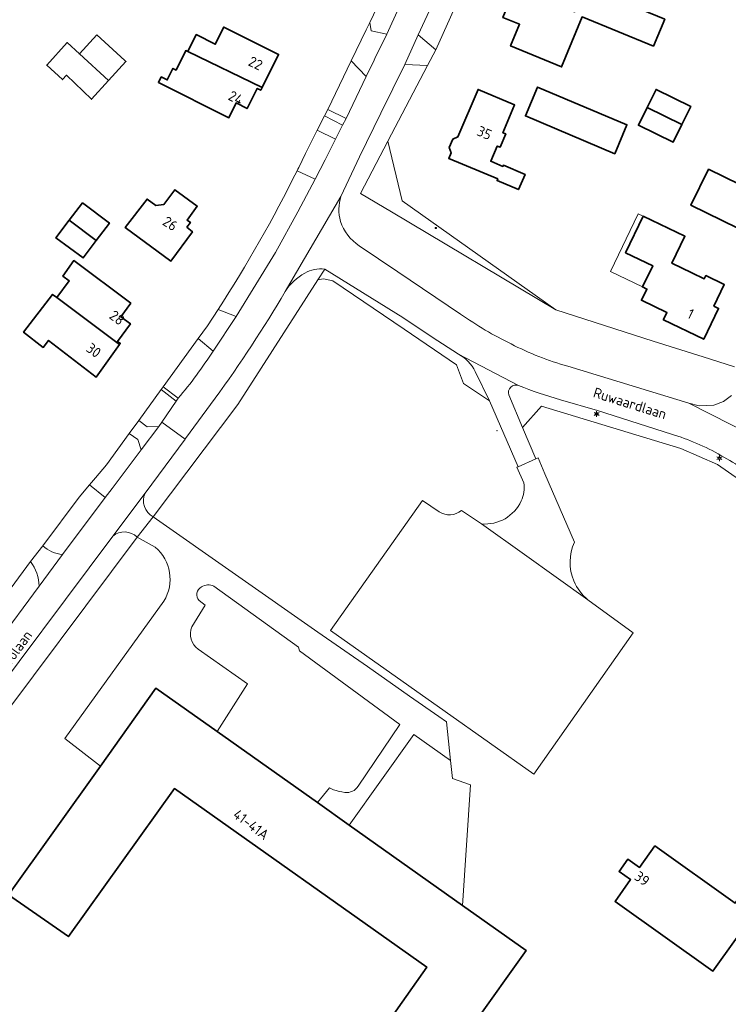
# Model space of a CAD drawing. Header units: metres. Extents: x 140853 to 145288, y 474558 to 480269.
# Tile 96 of 256: x 141862 to 141986, y 477535 to 477707. Entities that reach past the tile are written whole.
import ezdxf
from ezdxf.enums import TextEntityAlignment as Align
from ezdxf.lldxf.tags import DXFTag

# ---------------------------------------------------------------- set-up
doc = ezdxf.new("R2010")
doc.units = ezdxf.units.M
doc.header["$MEASUREMENT"] = 0
for name, color, linetype, lineweight in [('B-WE-GR-BEPLANTING_CULTUUR_BOSPLANTSOEN-G', 90, 'GR-PLANTSOEN', 18), ('B-WE-GR-GRAS_KRUIDENRIJK-G', 80, 'Continuous', 18), ('B-WE-IE-TERREINAFSCHEIDING_KUNSTMATIG_HEKWERK-G', 20, 'IE-TERREINAFSCHEIDING-KUNSTMATIG', 18), ('B-WE-KL-DATA_CAI-S', 90, 'KL-CAI-N', 18), ('B-WE-KL-ET_LS_OV_LICHTMAST-S', 190, 'Continuous', 18), ('B-WE-OG-BEBOUWING-G', 7, 'Continuous', 35), ('B-WE-OG-BEBOUWING_HUISNUMMER-T18', 10, 'Continuous', 18), ('B-WE-OG-BEBOUWING_LUIFEL-G', 7, 'Continuous', 18), ('B-WE-OG-BEBOUWING_STRAATNAAM-T18', 10, 'Continuous', 18), ('B-WE-OG-TERREIN_ERF-G', 7, 'Continuous', 18), ('B-WE-VH-VERHARDING_ASFALT-G', 252, 'Continuous', 18), ('B-WE-VH-VERHARDING_BETONSTRAATSTEEN-G', 252, 'Continuous', 18), ('B-WE-VH-VERHARDING_HALFVERHARDING_GRIND-G', 252, 'Continuous', 18), ('B-WE-VH-VERHARDING_OPEN-G', 252, 'Continuous', 18), ('B-WE-VH-VERHARDING_SIERBESTRATING-G', 252, 'Continuous', 18), ('B-WE-VH-VERHARDING_STRAATBAKSTEEN-G', 252, 'Continuous', 18), ('B-WE-VH-VERHARDING_TEGEL-G', 252, 'Continuous', 18), ('X-XX-XX-ALGEMEEN-S', 7, 'Continuous', 18)]:
    doc.layers.add(name, color=color, linetype=linetype, lineweight=lineweight)
doc.styles.add('NLCS-ISO', font='txt')
doc.styles.get("Standard").update_dxf_attribs({"font": 'arial.ttf'})
doc.linetypes.add('GR-PLANTSOEN', pattern='A,0,[179,NLCS.shx,S=2,R=0,X=0,Y=0],-4', length=4)
doc.linetypes.add('IE-TERREINAFSCHEIDING-KUNSTMATIG', pattern='A,4,[82,NLCS.shx,S=0.75,R=90,X=0,Y=0],4,-2', length=10)
tags = doc.linetypes.add('KL-CAI-N', pattern='A,4,-1,[101,NLCS.shx,S=0.5,R=0,X=0,Y=0],-1,4,-1,["C",Standard,S=1,R=0,X=-0.25,Y=-0.5],-1.5', length=12.5).pattern_tags.tags
tags[18] = DXFTag(74, 10)

# ---------------------------------------------------------------- blocks, each defined once
blk = doc.blocks.new('SIE-WEG_AFVALBAK_TYPE_01')
for radius in [0.25, 0.156]:
    blk.add_circle((0, 0), radius)
blk = doc.blocks.new('SKL-DATA_TERREINKAST-SO')
for q in [(-0.2, 0.2), (0.2, 0.2)]:
    blk.add_line((0, -0.21), q)
at = {"flags": 128}
blk.add_lwpolyline([(0.63, 0.35), (-0.63, 0.35), (-0.63, -0.35), (0.63, -0.35)], close=True, dxfattribs=at)
at = {"style": 'NLCS-ISO'}
blk.add_attdef('TYPE', text='', height=0.35, dxfattribs=at).set_placement((-0.03, 0.69), align=Align.MIDDLE_CENTER)
blk = doc.blocks.new('B-SIE-WEG_LICHTMAST-SO')
at = {"ltscale": 0.1}
for p, q in [((-1.1, 0.63), (-2.19, 1.27)), ((0, 1.27), (0, 2.53)), ((1.1, 0.63), (2.19, 1.27)), ((-1.1, -0.63), (-2.19, -1.27)), ((0, -1.27), (0, -2.53)), ((1.1, -0.63), (2.19, -1.27))]:
    blk.add_line(p, q, dxfattribs=at)
at = {"flags": 128}
for points in [[(-1.16, 0.5), (1.16, 0.5)], [(-1.16, -0.5), (1.16, -0.5)]]:
    blk.add_lwpolyline(points, dxfattribs=at)
at = {"ltscale": 0.1}
blk.add_circle((0, 0), 1.27, dxfattribs=at)
at = {"style": 'NLCS-ISO'}
blk.add_attdef('TYPE', text='', height=1.8, dxfattribs=at).set_placement((0, 2.53), align=Align.BOTTOM_CENTER)

msp = doc.modelspace()

# ---------------------------------------------------------------- linework, layer by layer
at = {"layer": 'B-WE-GR-BEPLANTING_CULTUUR_BOSPLANTSOEN-G', "ltscale": 0.2, "flags": 128}
msp.add_lwpolyline([(142457.645, 477587.833), (142455.169, 477590.684), (142455.169, 477590.684, 0.0091178), (142421.153, 477612.154), (142421.153, 477612.154, 0.0372482), (142394.628, 477625.228), (142394.628, 477625.228, 0.0553428), (142361.778, 477631.768), (142361.778, 477631.768, 0.012629), (142315.371, 477635.578), (142315.371, 477635.578), (142281.634, 477500), (142279.284, 477490.779), (142165.754, 477495.82), (142156.942, 477500), (142108.438, 477523.01), (142075.722, 477558.537), (142073.495, 477556.762), (142066.713, 477551.359), (142018.961, 477577.562), (142023.158, 477589.855), (142023.402, 477598.721), (142023.402, 477598.721, -0.0460718), (142021.561, 477599.576), (142021.561, 477599.576, -0.0596284), (142019.46, 477601.163), (142019.46, 477601.163), (142000, 477618.565), (142000, 477616.85), (141995.411, 477621.272), (141983.845, 477629.332), (141977.439, 477632.139), (141953.008, 477639.554), (141949.674, 477635.844), (141951.991, 477630.309), (141952.406, 477630.483), (141953.565, 477627.716), (141958.77, 477615.709), (141958.77, 477615.709, 0.2085543), (141958.664, 477608.929), (141958.664, 477608.929, 0.1241913), (141961.146, 477605.613), (141961.146, 477605.613), (141969.063, 477599.836), (141951.634, 477575.073), (141936.138, 477586.041), (141916.046, 477600.262), (141932.157, 477623.024), (141935.096, 477621.059), (141935.096, 477621.059, 0.3237888), (141938.975, 477621.255), (141938.975, 477621.255), (141942.511, 477618.935), (141942.511, 477618.935, 0.3177164), (141949.436, 477622.947), (141949.436, 477622.947, 0.1434797), (141949.898, 477626.098), (141949.898, 477626.098), (141948.681, 477628.84), (141948.91, 477628.941), (141943.914, 477640.472), (141939.325, 477643.536), (141938.121, 477646.806), (141928.926, 477653.039), (141916.428, 477661.509), (141914.808, 477661.843), (141913.824, 477661.68), (141903.894, 477646.182), (141899.803, 477639.865), (141884.953, 477620.18), (141913.785, 477599.97), (141922.529, 477593.939), (141929.852, 477588.725), (141935.022, 477585.194), (141936.33, 477584.252), (141937.06, 477577.475), (141937.397, 477574.34), (141940.587, 477573.236), (141939.187, 477552.054), (141950.309, 477544.172), (141941.17, 477531.329), (141954.749, 477521.778), (141956.83, 477524.716), (141967.128, 477517.424), (141954.814, 477500), (141948.393, 477490.915), (141938.068, 477498.219), (141939.329, 477500), (141953.391, 477519.86), (141939.808, 477529.415), (141937.475, 477526.136), (141935.747, 477500), (141934.466, 477480.608), (141985.505, 477444.286), (141972.26, 477435.716), (142000, 477424.424), (142058.572, 477400.581), (142094.115, 477386.112), (142027.353, 477256.633), (142035.656, 477256.26), (142032.568, 477250), (142018.016, 477221.298), (142000, 477188.053), (141974.136, 477140.518), (141969.655, 477131.578), (141984.065, 477124.357), (141989.717, 477121.622), (142000, 477116.494), (142013.967, 477109.529), (142028.305, 477102.706), (142028.305, 477102.706, 0.0373765), (142043.001, 477096.517), (142043.001, 477096.517), (142053.846, 477093.041), (142072.117, 477089.129), (142081.089, 477087.783), (142121.748, 477082.443), (142124.881, 477082.281), (142133.744, 477081.821), (142133.744, 477081.821, 0.0079449), (142143.554, 477082.897), (142143.554, 477082.897), (142168.764, 477100.465), (142182.561, 477111.691), (142184.865, 477113.567), (142184.727, 477115.663), (142183.865, 477117.028), (142187.549, 477119.575), (142188.936, 477118.259), (142190.146, 477117.894), (142208.711, 477133.371), (142227.22, 477149.26), (142239.208, 477160.702), (142260.732, 477183.74), (142284.309, 477210.455), (142317.324, 477250), (142332.981, 477268.769), (142336.756, 477273.294), (142336.756, 477273.294, -0.062157), (142336.676, 477272.33), (142336.676, 477272.33), (142341.49, 477278.028), (142342.686, 477280.543), (142251.877, 477319.265), (142309.443, 477403.031), (142318.006, 477416.668), (142327.573, 477436.243), (142331.856, 477449.779), (142332.239, 477455.13), (142330.361, 477479.334), (142330.361, 477479.334, -0.4287248), (142339.934, 477488.316), (142339.934, 477488.316), (142370.927, 477489.666), (142370.927, 477489.666, 0.0998383), (142392.33, 477494.691), (142392.33, 477494.691), (142401.737, 477500), (142405.352, 477502.04), (142420.162, 477513.273), (142432.622, 477524.815), (142438.259, 477531.842), (142442.289, 477538.419), (142444.501, 477544.315), (142455.254, 477578.556), (142457.645, 477587.833)], format="xyb", close=True, dxfattribs=at)
msp.add_lwpolyline([(141972.858, 477562.549), (141986.911, 477552.506), (141987.886, 477553.873), (141990.939, 477551.695), (141983.007, 477540.578), (141965.894, 477552.789), (141968.618, 477556.607), (141966.608, 477558.042), (141968.135, 477560.183), (141970.146, 477558.748), (141972.858, 477562.549)], close=True, dxfattribs=at)
at = {"layer": 'B-WE-GR-GRAS_KRUIDENRIJK-G', "ltscale": 0.2, "flags": 128}
for points in [[(141940.906, 477716.35), (141936.859, 477716.361), (141934.12, 477710.494), (141931.386, 477704.624), (141934.472, 477702.004), (141940.906, 477716.35)], [(141929.831, 477713.365), (141926.736, 477714.779), (141922.926, 477706.792), (141923.13, 477705.32), (141925.88, 477704.734), (141929.831, 477713.365)], [(141922.307, 477697.334), (141919.643, 477700.03), (141915.546, 477691.547), (141918.749, 477689.935), (141922.307, 477697.334)], [(141918.155, 477688.756), (141914.964, 477690.402), (141913.681, 477687.877), (141916.919, 477686.3), (141918.155, 477688.756)], [(141955.53, 477656.418), (141928.591, 477675.506), (141926.101, 477685.987), (141921.312, 477676.828), (141926.712, 477673.607), (141955.53, 477656.418)], [(141888.992, 477640.458), (141886.355, 477642.456), (141882.44, 477637.065), (141883.911, 477635.959), (141885.926, 477636.003), (141886.455, 477636.772), (141888.992, 477640.458)], [(141882.846, 477631.885), (141882.261, 477633.723), (141880.743, 477634.769), (141876.767, 477629.259), (141874.853, 477626.991), (141873.821, 477625.769), (141876.563, 477623.524), (141877.765, 477625.123), (141882.846, 477631.885)]]:
    msp.add_lwpolyline(points, close=True, dxfattribs=at)
msp.add_lwpolyline([(141986.794, 477646.464), (141981.332, 477648.179), (141972.56, 477650.932), (141955.53, 477656.418), (141926.712, 477673.607), (141921.312, 477676.828), (141926.101, 477685.987), (141933.012, 477699.224), (141929.07, 477699.394), (141924.855, 477690.863), (141921.088, 477683.245), (141917.838, 477676.308), (141917.838, 477676.308, 0.1379289), (141917.782, 477671.929), (141917.782, 477671.929, 0.1694406), (141921.074, 477667.667), (141921.074, 477667.667), (141927.845, 477663.085), (141938.799, 477655.67), (141938.799, 477655.67, 0.0373556), (141947.675, 477650.449), (141947.675, 477650.449, 0.0482921), (141957.593, 477646.554), (141957.593, 477646.554), (141978.809, 477640.072), (141980.652, 477639.586), (141983.203, 477639.737), (141984.862, 477640.38), (141986.3, 477641.428)], format="xyb", dxfattribs=at)
for points in [[(141910.292, 477673.597), (141913.328, 477679.345), (141910.187, 477680.8), (141910.187, 477680.8, -0.0277969), (141896.353, 477656.487), (141896.353, 477656.487), (141899.501, 477655.288), (141906.417, 477666.471), (141910.292, 477673.597)], [(141913.824, 477661.68), (141915.023, 477663.551), (141915.023, 477663.551, 0.1577211), (141911.522, 477662.853), (141911.522, 477662.853, 0.1287444), (141908.108, 477659.649), (141908.108, 477659.649), (141908.105, 477659.644), (141908.102, 477659.639), (141908.102, 477659.639, -0.0239145), (141895.837, 477640.956), (141895.837, 477640.956), (141890.645, 477633.884), (141890.573, 477633.787), (141883.53, 477624.328), (141883.53, 477624.328, 0.3913631), (141884.953, 477620.18), (141884.953, 477620.18), (141899.803, 477639.865), (141903.894, 477646.182), (141913.824, 477661.68)], [(141938.478, 477648.672), (141933.821, 477651.657), (141928.707, 477655.073), (141915.023, 477663.551), (141913.824, 477661.68), (141914.808, 477661.843), (141916.428, 477661.509), (141928.926, 477653.039), (141938.121, 477646.806), (141939.325, 477643.536), (141943.914, 477640.472), (141941.382, 477645.605), (141941.382, 477645.605, 0.1612736), (141938.478, 477648.672)], [(141895.458, 477649.203), (141892.829, 477651.382), (141886.724, 477642.925), (141889.348, 477640.945), (141889.348, 477640.945, 0.0341112), (141895.458, 477649.203)], [(141948.977, 477643.152, 0.6525401), (141947.291, 477641.534), (141947.291, 477641.534), (141949.674, 477635.844), (141953.008, 477639.554), (141977.439, 477632.139), (141983.845, 477629.332), (141995.411, 477621.272), (142000, 477616.85), (142000, 477618.565), (141992.117, 477625.501), (141992.117, 477625.501, 0.0583152), (141984.444, 477630.926), (141984.444, 477630.926, 0.0593433), (141975.75, 477634.636), (141975.75, 477634.636), (141962.816, 477638.774), (141956.333, 477640.675), (141956.333, 477640.675, -0.0270935), (141948.977, 477643.152)], [(141876.563, 477623.524), (141873.821, 477625.769), (141871.983, 477623.591), (141865.619, 477615.107), (141865.619, 477615.107, 0.162935), (141869.089, 477613.578), (141869.089, 477613.578), (141876.563, 477623.524)], [(141877.878, 477616.761), (141853.106, 477583.749), (141840.126, 477566.231), (141843.167, 477564.143), (141854.939, 477580.259), (141882.153, 477616.615), (141882.153, 477616.615, 0.3878233), (141877.878, 477616.761)], [(141864.991, 477607.998, 0.154161), (141863.495, 477612.319), (141863.495, 477612.319), (141853.878, 477599.348), (141853.878, 477599.348, 0.1331509), (141857.508, 477598.003), (141857.508, 477598.003), (141864.991, 477607.998)]]:
    msp.add_lwpolyline(points, format="xyb", close=True, dxfattribs=at)
at = {"layer": 'B-WE-IE-TERREINAFSCHEIDING_KUNSTMATIG_HEKWERK-G', "ltscale": 0.2, "flags": 128}
msp.add_lwpolyline([(141955.53, 477656.418), (141928.591, 477675.506), (141926.101, 477685.987)], dxfattribs=at)
at = {"layer": 'B-WE-OG-BEBOUWING-G', "ltscale": 0.2, "flags": 128}
for points in [[(141972.635, 477702.597), (141974.592, 477707.345), (141960.616, 477713.106), (141958.779, 477708.625), (141948.388, 477712.874), (141946.246, 477707.633), (141949.153, 477706.445), (141947.595, 477702.661), (141956.519, 477698.988), (141960.123, 477707.746), (141972.635, 477702.597)], [(141891.024, 477701.686), (141904.061, 477695.395), (141906.948, 477701.165), (141897.34, 477705.973), (141895.837, 477702.968), (141892.501, 477704.637), (141891.024, 477701.686)], [(141875.098, 477704.599), (141872.05, 477701.253), (141877.149, 477696.61), (141880.197, 477699.955), (141880.001, 477700.134), (141875.098, 477704.599)], [(141872.05, 477701.253), (141869.871, 477703.238), (141866.301, 477699.319), (141869.068, 477696.762), (141869.801, 477697.517), (141874.141, 477693.307), (141877.149, 477696.61), (141872.05, 477701.253)], [(141891.024, 477701.686), (141890.677, 477701.841), (141888.971, 477698.431), (141888.416, 477698.708), (141887.418, 477696.714), (141886.363, 477697.242), (141885.871, 477696.258), (141898.247, 477690.068), (141899.477, 477692.67), (141901.427, 477691.694), (141903.19, 477695.218), (141903.816, 477694.905), (141904.061, 477695.395), (141891.024, 477701.686)], [(141937.182, 477683.939), (141936.761, 477682.945), (141945.344, 477679.373), (141945.217, 477679.067), (141948.964, 477677.497), (141950.115, 477680.167), (141946.34, 477681.765), (141946.246, 477681.544), (141944.11, 477682.449), (141945.24, 477685.119), (141945.756, 477684.901), (141946.746, 477687.24), (141946.231, 477687.458), (141948.29, 477692.321), (141941.88, 477695.034), (141938.36, 477686.719), (141937.449, 477686.34), (141936.83, 477684.897), (141937.182, 477683.939)], [(141965.824, 477683.774), (141967.968, 477688.839), (141952.313, 477695.465), (141950.169, 477690.4), (141965.824, 477683.774)], [(141971.539, 477691.897), (141977.594, 477688.913), (141979.141, 477692.053), (141973.086, 477695.036), (141971.539, 477691.897)], [(141977.594, 477688.913), (141971.539, 477691.897), (141969.992, 477688.757), (141976.047, 477685.774), (141977.594, 477688.913)], [(141982.239, 477681.06), (141979.173, 477674.762), (141990.156, 477669.408), (141993.222, 477675.706), (141982.239, 477681.06)], [(141890.844, 477670.89), (141891.474, 477671.741), (141890.905, 477672.163), (141892.687, 477674.568), (141888.77, 477677.466), (141886.857, 477674.883), (141885.439, 477674.729), (141883.906, 477675.831), (141880.082, 477670.876), (141888.058, 477664.975), (141891.849, 477670.092), (141890.844, 477670.89)], [(141872.57, 477675.178), (141870.248, 477672.122), (141874.988, 477668.565), (141877.289, 477671.592), (141872.57, 477675.178)], [(141981.781, 477662.418), (141981.52, 477661.864), (141979.364, 477662.9), (141975.851, 477664.589), (141978.119, 477669.307), (141970.792, 477672.83), (141967.723, 477666.432), (141972.482, 477664.159), (141970.692, 477660.437), (141971.458, 477660.068), (141970.509, 477658.095), (141974.962, 477655.954), (141974.383, 477654.716), (141974.362, 477654.672), (141981.421, 477651.273), (141984.023, 477656.685), (141983.217, 477657.077), (141985.031, 477660.863), (141981.781, 477662.418)], [(141870.248, 477672.122), (141867.91, 477669.047), (141872.687, 477665.538), (141874.988, 477668.565), (141870.248, 477672.122)], [(141881.076, 477657.598), (141871.032, 477665.065), (141869.135, 477662.341), (141870.266, 477661.485), (141868.072, 477658.567), (141879.071, 477650.351), (141879.214, 477650.551), (141878.714, 477650.909), (141880.965, 477653.98), (141879.313, 477655.209), (141881.076, 477657.598)], [(141868.072, 477658.567), (141867.336, 477659.12), (141862.246, 477652.51), (141865.701, 477649.85), (141866.634, 477651.062), (141874.98, 477644.635), (141879.071, 477650.351), (141868.072, 477658.567)], [(141972.858, 477562.549), (141970.146, 477558.748), (141968.135, 477560.183), (141966.608, 477558.042), (141968.618, 477556.607), (141965.894, 477552.789), (141983.007, 477540.578), (141990.939, 477551.695), (141987.886, 477553.873), (141986.911, 477552.506), (141972.858, 477562.549)]]:
    msp.add_lwpolyline(points, close=True, dxfattribs=at)
msp.add_lwpolyline([(141941.17, 477531.329), (141950.309, 477544.172), (141939.187, 477552.054), (141939.187, 477552.054), (141919.302, 477566.145), (141913.727, 477570.095), (141896.151, 477582.551), (141885.454, 477590.132), (141875.729, 477576.51), (141859.624, 477553.949), (141870.109, 477546.632), (141888.696, 477572.563), (141932.91, 477541.292), (141914.525, 477515.168)], dxfattribs=at)
at = {"layer": 'B-WE-OG-BEBOUWING_LUIFEL-G', "ltscale": 0.2, "flags": 128}
msp.add_lwpolyline([(141970.792, 477672.83), (141969.945, 477673.238), (141965.086, 477663.132), (141970.692, 477660.437), (141972.482, 477664.159), (141967.723, 477666.432), (141970.792, 477672.83)], close=True, dxfattribs=at)
at = {"layer": 'B-WE-OG-TERREIN_ERF-G', "ltscale": 0.2, "flags": 128}
msp.add_lwpolyline([(141940.906, 477716.35), (141934.472, 477702.004), (141933.012, 477699.224), (141926.101, 477685.987), (141928.591, 477675.506), (141955.53, 477656.418), (141972.56, 477650.932), (141981.332, 477648.179), (141986.794, 477646.464)], dxfattribs=at)
for points in [[(141853.878, 477599.348), (141863.495, 477612.319), (141865.619, 477615.107), (141871.983, 477623.591), (141873.821, 477625.769), (141874.853, 477626.991), (141876.767, 477629.259), (141880.743, 477634.769), (141882.44, 477637.065), (141886.355, 477642.456), (141886.724, 477642.925), (141892.829, 477651.382), (141894.489, 477653.642), (141896.353, 477656.487), (141896.353, 477656.487, 0.0277969), (141910.187, 477680.8), (141910.187, 477680.8), (141910.331, 477681.089), (141910.474, 477681.379), (141911.623, 477683.824), (141912.151, 477684.864), (141913.681, 477687.877), (141914.964, 477690.402), (141915.546, 477691.547), (141919.643, 477700.03), (141922.307, 477705.494), (141922.863, 477706.66), (141922.926, 477706.792), (141926.736, 477714.779)], [(141914.525, 477515.168), (141932.91, 477541.292), (141932.91, 477541.292), (141888.696, 477572.563), (141870.109, 477546.632), (141859.624, 477553.949), (141875.729, 477576.51), (141869.495, 477581.305), (141886.854, 477605.41), (141886.854, 477605.41, 0.3672392), (141885.34, 477614.853), (141885.34, 477614.853), (141882.153, 477616.615), (141854.939, 477580.259)]]:
    msp.add_lwpolyline(points, format="xyb", dxfattribs=at)
for points in [[(141972.635, 477702.597), (141960.123, 477707.746), (141956.519, 477698.988), (141947.595, 477702.661), (141949.153, 477706.445), (141946.246, 477707.633), (141948.388, 477712.874), (141958.779, 477708.625), (141960.616, 477713.106), (141974.592, 477707.345), (141972.635, 477702.597)], [(141890.677, 477701.841), (141891.024, 477701.686), (141892.501, 477704.637), (141895.837, 477702.968), (141897.34, 477705.973), (141906.948, 477701.165), (141904.061, 477695.395), (141903.816, 477694.905), (141903.19, 477695.218), (141901.427, 477691.694), (141899.477, 477692.67), (141898.247, 477690.068), (141885.871, 477696.258), (141886.363, 477697.242), (141887.418, 477696.714), (141888.416, 477698.708), (141888.971, 477698.431), (141890.677, 477701.841)], [(141866.301, 477699.319), (141869.871, 477703.238), (141872.05, 477701.253), (141875.098, 477704.599), (141880.001, 477700.134), (141880.197, 477699.955), (141877.149, 477696.61), (141874.141, 477693.307), (141869.801, 477697.517), (141869.068, 477696.762), (141866.301, 477699.319)], [(141937.182, 477683.939), (141936.83, 477684.897), (141937.449, 477686.34), (141938.36, 477686.719), (141941.88, 477695.034), (141948.29, 477692.321), (141946.231, 477687.458), (141946.746, 477687.24), (141945.756, 477684.901), (141945.24, 477685.119), (141944.11, 477682.449), (141946.246, 477681.544), (141946.34, 477681.765), (141950.115, 477680.167), (141948.964, 477677.497), (141945.217, 477679.067), (141945.344, 477679.373), (141936.761, 477682.945), (141937.182, 477683.939)], [(141965.824, 477683.774), (141950.169, 477690.4), (141952.313, 477695.465), (141967.968, 477688.839), (141965.824, 477683.774)], [(141971.539, 477691.897), (141973.086, 477695.036), (141979.141, 477692.053), (141977.594, 477688.913), (141976.047, 477685.774), (141969.992, 477688.757), (141971.539, 477691.897)], [(141982.239, 477681.06), (141993.222, 477675.706), (141990.156, 477669.408), (141979.173, 477674.762), (141982.239, 477681.06)], [(141880.082, 477670.876), (141883.906, 477675.831), (141885.439, 477674.729), (141886.857, 477674.883), (141888.77, 477677.466), (141892.687, 477674.568), (141890.905, 477672.163), (141891.474, 477671.741), (141890.844, 477670.89), (141891.849, 477670.092), (141888.058, 477664.975), (141880.082, 477670.876)], [(141867.91, 477669.047), (141870.248, 477672.122), (141872.57, 477675.178), (141877.289, 477671.592), (141874.988, 477668.565), (141872.687, 477665.538), (141867.91, 477669.047)], [(141979.364, 477662.9), (141981.52, 477661.864), (141981.781, 477662.418), (141985.031, 477660.863), (141983.217, 477657.077), (141984.023, 477656.685), (141981.421, 477651.273), (141974.362, 477654.672), (141974.383, 477654.716), (141974.962, 477655.954), (141970.509, 477658.095), (141971.458, 477660.068), (141970.692, 477660.437), (141972.482, 477664.159), (141967.723, 477666.432), (141970.792, 477672.83), (141978.119, 477669.307), (141975.851, 477664.589), (141979.364, 477662.9)], [(141868.072, 477658.567), (141870.266, 477661.485), (141869.135, 477662.341), (141871.032, 477665.065), (141881.076, 477657.598), (141879.313, 477655.209), (141880.965, 477653.98), (141878.714, 477650.909), (141879.214, 477650.551), (141879.071, 477650.351), (141874.98, 477644.635), (141866.634, 477651.062), (141865.701, 477649.85), (141862.246, 477652.51), (141867.336, 477659.12), (141868.072, 477658.567)], [(141937.06, 477577.475), (141930.644, 477582.007), (141919.302, 477566.145), (141939.187, 477552.054), (141940.587, 477573.236), (141937.397, 477574.34), (141937.06, 477577.475)]]:
    msp.add_lwpolyline(points, close=True, dxfattribs=at)
msp.add_lwpolyline([(141896.151, 477582.551), (141913.727, 477570.095), (141915.857, 477572.713), (141916.567, 477572.353), (141916.567, 477572.353, 0.0514536), (141918.549, 477571.885), (141918.549, 477571.885, 0.2922075), (141920.869, 477572.967), (141920.869, 477572.967), (141928.199, 477583.787), (141910.617, 477596.71), (141910.404, 477597.347), (141895.608, 477608.004), (141895.608, 477608.004, 0.2795192), (141893.433, 477607.876), (141893.433, 477607.876, 0.5075705), (141893.027, 477605.5), (141893.027, 477605.5), (141894.09, 477604.68), (141891.756, 477600.891), (141891.756, 477600.891, 0.3406315), (141892.842, 477596.968), (141892.842, 477596.968), (141901.469, 477590.896), (141896.151, 477582.551)], format="xyb", close=True, dxfattribs=at)
at = {"layer": 'B-WE-VH-VERHARDING_ASFALT-G', "ltscale": 0.2, "flags": 128}
for points in [[(141929.831, 477713.365), (141925.88, 477704.734), (141923.803, 477700.432), (141923.684, 477700.186), (141922.307, 477697.334), (141918.749, 477689.935), (141918.155, 477688.756), (141916.919, 477686.3), (141915.1, 477682.701), (141913.328, 477679.345), (141910.292, 477673.597), (141906.417, 477666.471), (141899.501, 477655.288), (141895.458, 477649.203), (141895.458, 477649.203, -0.0341112), (141889.348, 477640.945), (141889.348, 477640.945), (141888.992, 477640.458), (141886.455, 477636.772), (141890.573, 477633.787), (141890.645, 477633.884), (141895.837, 477640.956), (141895.837, 477640.956, 0.0239145), (141908.102, 477659.639), (141908.102, 477659.639), (141908.105, 477659.644), (141908.108, 477659.649), (141917.838, 477676.308), (141921.088, 477683.245), (141924.855, 477690.863), (141924.855, 477690.863), (141929.07, 477699.394), (141931.386, 477704.624), (141934.12, 477710.494)], [(141993.677, 477632.53), (141978.809, 477640.072), (141957.593, 477646.554), (141957.593, 477646.554, -0.0482921), (141947.675, 477650.449), (141947.675, 477650.449, -0.0373556), (141938.799, 477655.67), (141938.799, 477655.67), (141927.845, 477663.085), (141921.074, 477667.667), (141921.074, 477667.667, -0.1694406), (141917.782, 477671.929), (141917.782, 477671.929, -0.1379289), (141917.838, 477676.308), (141917.838, 477676.308), (141908.108, 477659.649), (141908.108, 477659.649, -0.1287444), (141911.522, 477662.853), (141911.522, 477662.853, -0.1577211), (141915.023, 477663.551), (141915.023, 477663.551), (141928.707, 477655.073), (141928.707, 477655.073), (141933.821, 477651.657), (141938.478, 477648.672), (141948.977, 477643.152), (141948.977, 477643.152, 0.0270935), (141956.333, 477640.675), (141956.333, 477640.675), (141962.816, 477638.774), (141975.75, 477634.636), (141975.75, 477634.636, -0.0593433), (141984.444, 477630.926), (141984.444, 477630.926, -0.0583152), (141992.117, 477625.501)]]:
    msp.add_lwpolyline(points, format="xyb", dxfattribs=at)
msp.add_lwpolyline([(141947.291, 477641.534, -0.6525401), (141948.977, 477643.152), (141948.977, 477643.152), (141938.478, 477648.672), (141938.478, 477648.672, -0.1612736), (141941.382, 477645.605), (141941.382, 477645.605), (141943.914, 477640.472), (141948.91, 477628.941), (141951.991, 477630.309), (141949.674, 477635.844), (141947.291, 477641.534)], format="xyb", close=True, dxfattribs=at)
for points in [[(141986.3, 477641.428), (141984.862, 477640.38), (141983.203, 477639.737), (141980.652, 477639.586), (141978.809, 477640.072), (141993.677, 477632.53)], [(141853.106, 477583.749), (141877.878, 477616.761), (141877.878, 477616.761), (141883.53, 477624.328), (141890.573, 477633.787), (141886.455, 477636.772), (141885.926, 477636.003), (141882.846, 477631.885), (141877.765, 477625.123), (141876.563, 477623.524), (141869.089, 477613.578), (141864.991, 477607.998), (141857.508, 477598.003)]]:
    msp.add_lwpolyline(points, dxfattribs=at)
at = {"layer": 'B-WE-VH-VERHARDING_BETONSTRAATSTEEN-G', "ltscale": 0.2, "flags": 128}
for points in [[(141953.565, 477627.716), (141952.406, 477630.483), (141951.991, 477630.309), (141948.91, 477628.941), (141948.681, 477628.84), (141949.898, 477626.098), (141949.898, 477626.098, -0.1434797), (141949.436, 477622.947), (141949.436, 477622.947, -0.3177164), (141942.511, 477618.935), (141942.511, 477618.935), (141950.001, 477613.58), (141961.146, 477605.613), (141961.146, 477605.613, -0.1241913), (141958.664, 477608.929), (141958.664, 477608.929, -0.2085543), (141958.77, 477615.709), (141958.77, 477615.709), (141953.565, 477627.716)], [(141935.096, 477621.059), (141932.157, 477623.024), (141916.046, 477600.262), (141936.138, 477586.041), (141951.634, 477575.073), (141969.063, 477599.836), (141961.146, 477605.613), (141950.001, 477613.58), (141942.511, 477618.935), (141938.975, 477621.255), (141938.975, 477621.255, -0.3237888), (141935.096, 477621.059)]]:
    msp.add_lwpolyline(points, format="xyb", close=True, dxfattribs=at)
at = {"layer": 'B-WE-VH-VERHARDING_HALFVERHARDING_GRIND-G', "ltscale": 0.2, "flags": 128}
for points in [[(141925.88, 477704.734), (141923.13, 477705.32), (141922.926, 477706.792), (141922.863, 477706.66), (141922.307, 477705.494), (141919.643, 477700.03), (141922.307, 477697.334), (141923.684, 477700.186), (141923.803, 477700.432), (141925.88, 477704.734)], [(141934.472, 477702.004), (141931.386, 477704.624), (141929.07, 477699.394), (141933.012, 477699.224), (141934.472, 477702.004)], [(141915.546, 477691.547), (141914.964, 477690.402), (141918.155, 477688.756), (141918.749, 477689.935), (141915.546, 477691.547)], [(141916.919, 477686.3), (141913.681, 477687.877), (141912.151, 477684.864), (141911.623, 477683.824), (141910.474, 477681.379), (141910.331, 477681.089), (141910.187, 477680.8), (141913.328, 477679.345), (141915.1, 477682.701), (141916.919, 477686.3)]]:
    msp.add_lwpolyline(points, close=True, dxfattribs=at)
msp.add_lwpolyline([(141869.089, 477613.578, -0.162935), (141865.619, 477615.107), (141865.619, 477615.107), (141863.495, 477612.319), (141863.495, 477612.319, -0.154161), (141864.991, 477607.998), (141864.991, 477607.998), (141869.089, 477613.578)], format="xyb", close=True, dxfattribs=at)
at = {"layer": 'B-WE-VH-VERHARDING_OPEN-G', "ltscale": 0.2, "flags": 128}
msp.add_lwpolyline([(141884.953, 477620.18), (141882.153, 477616.615), (141885.34, 477614.853), (141885.34, 477614.853, -0.3672392), (141886.854, 477605.41), (141886.854, 477605.41), (141869.495, 477581.305), (141875.729, 477576.51), (141885.454, 477590.132), (141896.151, 477582.551), (141901.469, 477590.896), (141892.842, 477596.968), (141892.842, 477596.968, -0.3406315), (141891.756, 477600.891), (141891.756, 477600.891), (141894.09, 477604.68), (141893.027, 477605.5), (141893.027, 477605.5, -0.5075705), (141893.433, 477607.876), (141893.433, 477607.876, -0.2795192), (141895.608, 477608.004), (141895.608, 477608.004), (141910.404, 477597.347), (141910.617, 477596.71), (141928.199, 477583.787), (141920.869, 477572.967), (141920.869, 477572.967, -0.2922075), (141918.549, 477571.885), (141918.549, 477571.885, -0.0514536), (141916.567, 477572.353), (141916.567, 477572.353), (141915.857, 477572.713), (141913.727, 477570.095), (141919.302, 477566.145), (141930.644, 477582.007), (141937.06, 477577.475), (141936.33, 477584.252), (141935.022, 477585.194), (141929.852, 477588.725), (141922.529, 477593.939), (141913.785, 477599.97), (141884.953, 477620.18)], format="xyb", close=True, dxfattribs=at)
at = {"layer": 'B-WE-VH-VERHARDING_SIERBESTRATING-G', "ltscale": 0.2, "flags": 128}
msp.add_lwpolyline([(141884.953, 477620.18, -0.3913631), (141883.53, 477624.328), (141883.53, 477624.328), (141877.878, 477616.761), (141877.878, 477616.761, -0.3878233), (141882.153, 477616.615), (141882.153, 477616.615), (141884.953, 477620.18)], format="xyb", close=True, dxfattribs=at)
at = {"layer": 'B-WE-VH-VERHARDING_STRAATBAKSTEEN-G', "ltscale": 0.2, "flags": 128}
for points in [[(141899.501, 477655.288), (141896.353, 477656.487), (141894.489, 477653.642), (141892.829, 477651.382), (141895.458, 477649.203), (141899.501, 477655.288)], [(141885.926, 477636.003), (141883.911, 477635.959), (141882.44, 477637.065), (141880.743, 477634.769), (141882.261, 477633.723), (141882.846, 477631.885), (141885.926, 477636.003)]]:
    msp.add_lwpolyline(points, close=True, dxfattribs=at)
at = {"layer": 'B-WE-VH-VERHARDING_TEGEL-G', "ltscale": 0.2, "flags": 128}
msp.add_lwpolyline([(141886.724, 477642.925), (141886.355, 477642.456), (141888.992, 477640.458), (141889.348, 477640.945), (141886.724, 477642.925)], close=True, dxfattribs=at)

# ---------------------------------------------------------------- block references
at = {"layer": 'B-WE-KL-DATA_CAI-S', "xscale": 0.2, "yscale": 0.2, "zscale": 0.2}
msp.add_blockref('SKL-DATA_TERREINKAST-SO', (141934.482, 477670.765), dxfattribs=at)
at = {"layer": 'B-WE-KL-ET_LS_OV_LICHTMAST-S', "xscale": 0.2, "yscale": 0.2, "zscale": 0.2}
for p in [(141962.664, 477638.191), (141984.178, 477630.442)]:
    msp.add_blockref('B-SIE-WEG_LICHTMAST-SO', p, dxfattribs=at)
at = {"layer": 'X-XX-XX-ALGEMEEN-S', "xscale": 0.2, "yscale": 0.2, "zscale": 0.2}
msp.add_blockref('SIE-WEG_AFVALBAK_TYPE_01', (141945.198, 477635.254), dxfattribs=at)

# ---------------------------------------------------------------- texts
at = {"layer": 'B-WE-OG-BEBOUWING_HUISNUMMER-T18', "style": 'NLCS-ISO'}
for s, rotation, p in [('22', 334.3, (141902.905, 477699.627)), ('24', 333.2, (141899.447, 477693.577)), ('35', 337, (141943.005, 477687.43)), ('26', 326.8, (141887.943, 477671.538)), ('28', 323.7, (141878.635, 477655.053)), ('1', 334.3, (141979.121, 477655.721)), ('30', 323.5, (141874.541, 477649.337)), ('41-41A', 323.1, (141902.129, 477566.269)), ('39', 324.5, (141970.621, 477556.78))]:
    msp.add_text(s, height=1.8, rotation=rotation, dxfattribs=at).set_placement(p, align=Align.MIDDLE_CENTER)
at = {"layer": 'B-WE-OG-BEBOUWING_STRAATNAAM-T18', "style": 'NLCS-ISO'}
for s, rotation, p in [('Ruwaardlaan', 342.7, (141968.503, 477640.054)), ('Flevolaan', 53.9, (141860.248, 477595.948))]:
    msp.add_text(s, height=1.8, rotation=rotation, dxfattribs=at).set_placement(p, align=Align.MIDDLE_CENTER)

doc.saveas('drawing.dxf')
